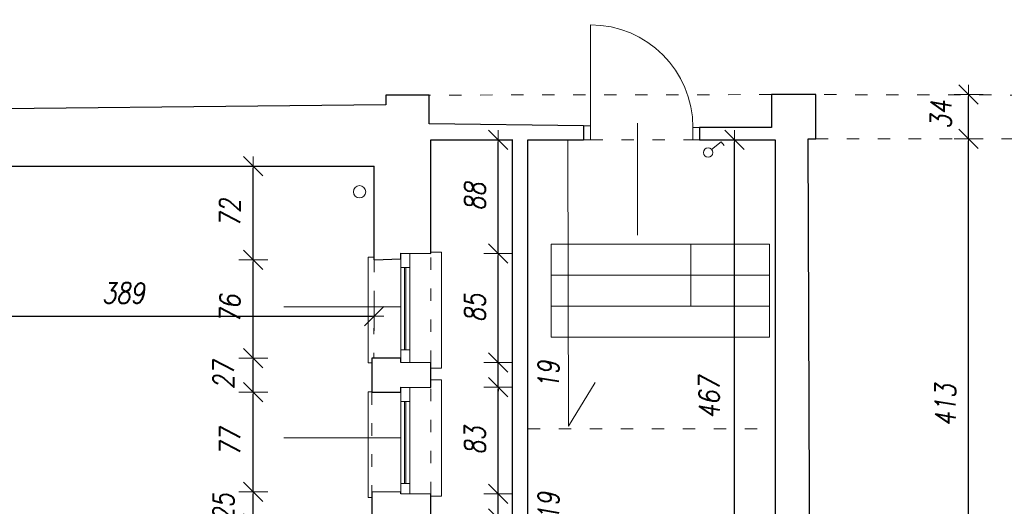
# Model space of a CAD drawing. Header units: millimetres. Extents: x -60479 to 14193, y -32440 to 949.
# Tile 52 of 68: x -19767 to -12139, y -13983 to -10216. Entities that reach past the tile are written whole.
import ezdxf

# ---------------------------------------------------------------- set-up
doc = ezdxf.new("R2010")
doc.units = ezdxf.units.MM
doc.header["$LTSCALE"] = 8
doc.linetypes.add('ACAD_ISO03W100', pattern=[30, 12, -18])
doc.layers.get('Defpoints').update_dxf_attribs({"lineweight": 0})
for name, color, linetype, lineweight in [('A_DIMEN', 7, 'Continuous', 0), ('BAM_OPISY POWIERZCHNI', 40, 'Continuous', 0), ('instalacje', 6, 'Continuous', 0), ('parter_dzwi i okna', 3, 'Continuous', 0), ('parter_parapet', 6, 'Continuous', 0), ('parter_podciąg', 2, 'ACAD_ISO03W100', 0), ('parter_rynny', 2, 'Continuous', 0), ('parter_rzut', 7, 'Continuous', 30), ('RZUT_wymiarowanie', 2, 'Continuous', 0), ('wymiarowanie', 4, 'Continuous', 0)]:
    doc.layers.add(name, color=color, linetype=linetype, lineweight=lineweight)
doc.styles.add('ROMANS1', font='romans.shx', dxfattribs={"width": 0.8, "oblique": 10})
doc.dimstyles.new('NARCH100', dxfattribs={"dimscale": 100, "dimtxt": 1.6, "dimasz": 0.15, "dimexe": 0, "dimexo": 0, "dimgap": 1, "dimtad": 1, "dimdec": 0, "dimlfac": 0.1, "dimrnd": 1, "dimdsep": 46, "dimtxsty": 'ROMANS1', "dimblk": 'wym', "dimcen": -1.5, "dimse1": 1, "dimse2": 1, "dimclrd": 4, "dimclre": 4, "dimclrt": 3, "dimadec": 0, "dimazin": 0, "dimtfac": 0.04, "dimtdec": 0, "dimtmove": 2, "dimatfit": 3, "dimldrblk": 'wym', "dimfxl": 0, "dimtolj": 1, "dimarcsym": 0})

# ---------------------------------------------------------------- blocks, each defined once
blk = doc.blocks.new('wym')
at = {"layer": 'A_DIMEN', "color": 4, "ltscale": 100}
for p, q in [((0, -7.5), (0, 7.5)), ((-5, -5), (5, 5)), ((-5, 0), (5, 0))]:
    blk.add_line(p, q, dxfattribs=at)
blk = doc.blocks.new('*D399')
at = {"layer": 'Defpoints', "color": 0, "transparency": 16777216}
for p in [(-20906.5, -11351.2), (-17020.3, -11350.8), (-17020.3, -12512.1)]:
    blk.add_point(p, dxfattribs=at)
at = {"layer": 'instalacje', "color": 4, "lineweight": -2, "transparency": 16777216}
blk.add_line((-20891.5, -12512.1), (-17035.3, -12512.1), dxfattribs=at)
at = {"layer": 'instalacje', "color": 4, "lineweight": -2, "transparency": 16777216, "xscale": 15, "yscale": 15, "zscale": 15, "rotation": 179.9999999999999}
blk.add_blockref('wym', (-20906.5, -12512.1), dxfattribs=at)
at = {"layer": 'instalacje', "color": 4, "lineweight": -2, "transparency": 16777216, "xscale": 15, "yscale": 15, "zscale": 15}
blk.add_blockref('wym', (-17020.3, -12512.1), dxfattribs=at)
at = {"layer": 'instalacje', "color": 3, "transparency": 16777216, "insert": (-18963.4, -12332.1), "char_height": 160, "attachment_point": 5, "style": 'ROMANS1'}
blk.add_mtext('\\A1;389', dxfattribs=at)
blk = doc.blocks.new('*D404')
at = {"layer": 'Defpoints', "color": 0, "transparency": 16777216}
for p in [(-17957.4, -13871.1), (-17031.8, -13871.1), (-17038.8, -14117.4)]:
    blk.add_point(p, dxfattribs=at)
at = {"layer": 'instalacje', "color": 4, "lineweight": -2, "transparency": 16777216}
blk.add_line((-17957.4, -14102.4), (-17957.4, -13886.1), dxfattribs=at)
at = {"layer": 'instalacje', "color": 4, "lineweight": -2, "transparency": 16777216, "xscale": 15, "yscale": 15, "zscale": 15}
for p, rotation in [((-17957.4, -13871.1), 90), ((-17957.4, -14117.4), 270)]:
    blk.add_blockref('wym', p, dxfattribs=dict(at, rotation=rotation))
at = {"layer": 'instalacje', "color": 3, "transparency": 16777216, "insert": (-18187.4, -13994.3), "char_height": 160, "attachment_point": 5, "rotation": 90, "style": 'ROMANS1'}
blk.add_mtext('\\A1;25', dxfattribs=at)
blk = doc.blocks.new('*D405')
at = {"layer": 'Defpoints', "color": 0, "transparency": 16777216}
for p in [(-17957.4, -13100.5), (-17038.8, -13100.5), (-17031.8, -13871.1)]:
    blk.add_point(p, dxfattribs=at)
at = {"layer": 'instalacje', "color": 4, "lineweight": -2, "transparency": 16777216}
blk.add_line((-17957.4, -13856.1), (-17957.4, -13115.5), dxfattribs=at)
at = {"layer": 'instalacje', "color": 4, "lineweight": -2, "transparency": 16777216, "xscale": 15, "yscale": 15, "zscale": 15}
for p, rotation in [((-17957.4, -13100.5), 90), ((-17957.4, -13871.1), 270)]:
    blk.add_blockref('wym', p, dxfattribs=dict(at, rotation=rotation))
at = {"layer": 'instalacje', "color": 3, "transparency": 16777216, "insert": (-18137.4, -13485.8), "char_height": 160, "attachment_point": 5, "rotation": 90, "style": 'ROMANS1'}
blk.add_mtext('\\A1;77', dxfattribs=at)
blk = doc.blocks.new('*D406')
at = {"layer": 'Defpoints', "color": 0, "transparency": 16777216}
for p in [(-17957.4, -12835.3), (-17032, -12835.3), (-17038.8, -13100.5)]:
    blk.add_point(p, dxfattribs=at)
at = {"layer": 'instalacje', "color": 4, "lineweight": -2, "transparency": 16777216}
blk.add_line((-17957.4, -13085.5), (-17957.4, -12850.3), dxfattribs=at)
at = {"layer": 'instalacje', "color": 4, "lineweight": -2, "transparency": 16777216, "xscale": 15, "yscale": 15, "zscale": 15}
for p, rotation in [((-17957.4, -12835.3), 90), ((-17957.4, -13100.5), 270)]:
    blk.add_blockref('wym', p, dxfattribs=dict(at, rotation=rotation))
at = {"layer": 'instalacje', "color": 3, "transparency": 16777216, "insert": (-18187.4, -12967.9), "char_height": 160, "attachment_point": 5, "rotation": 90, "style": 'ROMANS1'}
blk.add_mtext('\\A1;27', dxfattribs=at)
blk = doc.blocks.new('*D407')
at = {"layer": 'Defpoints', "color": 0, "transparency": 16777216}
for p in [(-17957.4, -12074.9), (-17020.3, -12074.9), (-17032, -12835.3)]:
    blk.add_point(p, dxfattribs=at)
at = {"layer": 'instalacje', "color": 4, "lineweight": -2, "transparency": 16777216}
blk.add_line((-17957.4, -12820.3), (-17957.4, -12089.9), dxfattribs=at)
at = {"layer": 'instalacje', "color": 4, "lineweight": -2, "transparency": 16777216, "xscale": 15, "yscale": 15, "zscale": 15}
for p, rotation in [((-17957.4, -12074.9), 90), ((-17957.4, -12835.3), 270)]:
    blk.add_blockref('wym', p, dxfattribs=dict(at, rotation=rotation))
at = {"layer": 'instalacje', "color": 3, "transparency": 16777216, "insert": (-18137.4, -12455.1), "char_height": 160, "attachment_point": 5, "rotation": 90, "style": 'ROMANS1'}
blk.add_mtext('\\A1;76', dxfattribs=at)
blk = doc.blocks.new('*D408')
at = {"layer": 'Defpoints', "color": 0, "transparency": 16777216}
for p in [(-17957.4, -11350.8), (-17020.3, -11350.8), (-17020.3, -12074.9)]:
    blk.add_point(p, dxfattribs=at)
at = {"layer": 'instalacje', "color": 4, "lineweight": -2, "transparency": 16777216}
blk.add_line((-17957.4, -12059.9), (-17957.4, -11365.8), dxfattribs=at)
at = {"layer": 'instalacje', "color": 4, "lineweight": -2, "transparency": 16777216, "xscale": 15, "yscale": 15, "zscale": 15}
for p, rotation in [((-17957.4, -11350.8), 90), ((-17957.4, -12074.9), 270)]:
    blk.add_blockref('wym', p, dxfattribs=dict(at, rotation=rotation))
at = {"layer": 'instalacje', "color": 3, "transparency": 16777216, "insert": (-18137.4, -11712.9), "char_height": 160, "attachment_point": 5, "rotation": 90, "style": 'ROMANS1'}
blk.add_mtext('\\A1;72', dxfattribs=at)
blk = doc.blocks.new('*D774')
at = {"layer": 'Defpoints', "color": 0, "transparency": 16777216}
for p in [(-16929.6, -10015.9), (-16929.6, -10875.1), (-20995.9, -11076.6)]:
    blk.add_point(p, dxfattribs=at)
at = {"layer": 'instalacje', "color": 4, "lineweight": -2, "transparency": 16777216}
blk.add_line((-20980.9, -10015.9), (-16944.6, -10015.9), dxfattribs=at)
at = {"layer": 'instalacje', "color": 4, "lineweight": -2, "transparency": 16777216, "xscale": 15, "yscale": 15, "zscale": 15, "rotation": 179.9999999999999}
blk.add_blockref('wym', (-20995.9, -10015.9), dxfattribs=at)
at = {"layer": 'instalacje', "color": 4, "lineweight": -2, "transparency": 16777216, "xscale": 15, "yscale": 15, "zscale": 15}
blk.add_blockref('wym', (-16929.6, -10015.9), dxfattribs=at)
at = {"layer": 'instalacje', "color": 3, "transparency": 16777216, "insert": (-18962.8, -9835.9), "char_height": 160, "attachment_point": 5, "style": 'ROMANS1'}
blk.add_mtext('\\A1;407', dxfattribs=at)
blk = doc.blocks.new('*D775')
at = {"layer": 'Defpoints', "color": 0, "transparency": 16777216}
for p in [(-16595.7, -10015.9), (-16595.7, -10799.3), (-16929.6, -10875.1)]:
    blk.add_point(p, dxfattribs=at)
at = {"layer": 'instalacje', "color": 4, "lineweight": -2, "transparency": 16777216}
blk.add_line((-16914.6, -10015.9), (-16610.7, -10015.9), dxfattribs=at)
at = {"layer": 'instalacje', "color": 4, "lineweight": -2, "transparency": 16777216, "xscale": 15, "yscale": 15, "zscale": 15, "rotation": 179.9999999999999}
blk.add_blockref('wym', (-16929.6, -10015.9), dxfattribs=at)
at = {"layer": 'instalacje', "color": 4, "lineweight": -2, "transparency": 16777216, "xscale": 15, "yscale": 15, "zscale": 15}
blk.add_blockref('wym', (-16595.7, -10015.9), dxfattribs=at)
at = {"layer": 'instalacje', "color": 3, "transparency": 16777216, "insert": (-16762.7, -9785.9), "char_height": 160, "attachment_point": 5, "style": 'ROMANS1'}
blk.add_mtext('\\A1;33', dxfattribs=at)
blk = doc.blocks.new('*D776')
at = {"layer": 'Defpoints', "color": 0, "transparency": 16777216}
for p in [(-15344.9, -10015.9), (-16595.7, -10799.3), (-15344.9, -11037.1)]:
    blk.add_point(p, dxfattribs=at)
at = {"layer": 'instalacje', "color": 4, "lineweight": -2, "transparency": 16777216}
blk.add_line((-16580.7, -10015.9), (-15359.9, -10015.9), dxfattribs=at)
at = {"layer": 'instalacje', "color": 4, "lineweight": -2, "transparency": 16777216, "xscale": 15, "yscale": 15, "zscale": 15, "rotation": 179.9999999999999}
blk.add_blockref('wym', (-16595.7, -10015.9), dxfattribs=at)
at = {"layer": 'instalacje', "color": 4, "lineweight": -2, "transparency": 16777216, "xscale": 15, "yscale": 15, "zscale": 15}
blk.add_blockref('wym', (-15344.9, -10015.9), dxfattribs=at)
at = {"layer": 'instalacje', "color": 3, "transparency": 16777216, "insert": (-15970.3, -9835.9), "char_height": 160, "attachment_point": 5, "style": 'ROMANS1'}
blk.add_mtext('\\A1;125', dxfattribs=at)
blk = doc.blocks.new('*D777')
at = {"layer": 'Defpoints', "color": 0, "transparency": 16777216}
for p in [(-14551.4, -10015.9), (-15344.9, -11037.1), (-14551.4, -11049.5)]:
    blk.add_point(p, dxfattribs=at)
at = {"layer": 'instalacje', "color": 4, "lineweight": -2, "transparency": 16777216}
blk.add_line((-15329.9, -10015.9), (-14566.4, -10015.9), dxfattribs=at)
at = {"layer": 'instalacje', "color": 4, "lineweight": -2, "transparency": 16777216, "xscale": 15, "yscale": 15, "zscale": 15, "rotation": 179.9999999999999}
blk.add_blockref('wym', (-15344.9, -10015.9), dxfattribs=at)
at = {"layer": 'instalacje', "color": 4, "lineweight": -2, "transparency": 16777216, "xscale": 15, "yscale": 15, "zscale": 15}
blk.add_blockref('wym', (-14551.4, -10015.9), dxfattribs=at)
at = {"layer": 'instalacje', "color": 3, "transparency": 16777216, "insert": (-14948.2, -9835.9), "char_height": 160, "attachment_point": 5, "style": 'ROMANS1'}
blk.add_mtext('\\A1;79', dxfattribs=at)
blk = doc.blocks.new('*D778')
at = {"layer": 'Defpoints', "color": 0, "transparency": 16777216}
for p in [(-13943.4, -10015.9), (-13943.4, -10795.7), (-14551.4, -11049.5)]:
    blk.add_point(p, dxfattribs=at)
at = {"layer": 'instalacje', "color": 4, "lineweight": -2, "transparency": 16777216}
blk.add_line((-14536.4, -10015.9), (-13958.4, -10015.9), dxfattribs=at)
at = {"layer": 'instalacje', "color": 4, "lineweight": -2, "transparency": 16777216, "xscale": 15, "yscale": 15, "zscale": 15, "rotation": 179.9999999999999}
blk.add_blockref('wym', (-14551.4, -10015.9), dxfattribs=at)
at = {"layer": 'instalacje', "color": 4, "lineweight": -2, "transparency": 16777216, "xscale": 15, "yscale": 15, "zscale": 15}
blk.add_blockref('wym', (-13943.4, -10015.9), dxfattribs=at)
at = {"layer": 'instalacje', "color": 3, "transparency": 16777216, "insert": (-14247.4, -9835.9), "char_height": 160, "attachment_point": 5, "style": 'ROMANS1'}
blk.add_mtext('\\A1;61', dxfattribs=at)
blk = doc.blocks.new('*D779')
at = {"layer": 'Defpoints', "color": 0, "transparency": 16777216}
for p in [(-13600.2, -10015.9), (-13943.4, -10795.7), (-13600.2, -10795.7)]:
    blk.add_point(p, dxfattribs=at)
at = {"layer": 'instalacje', "color": 4, "lineweight": -2, "transparency": 16777216}
blk.add_line((-13928.4, -10015.9), (-13615.2, -10015.9), dxfattribs=at)
at = {"layer": 'instalacje', "color": 4, "lineweight": -2, "transparency": 16777216, "xscale": 15, "yscale": 15, "zscale": 15, "rotation": 179.9999999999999}
blk.add_blockref('wym', (-13943.4, -10015.9), dxfattribs=at)
at = {"layer": 'instalacje', "color": 4, "lineweight": -2, "transparency": 16777216, "xscale": 15, "yscale": 15, "zscale": 15}
blk.add_blockref('wym', (-13600.2, -10015.9), dxfattribs=at)
at = {"layer": 'instalacje', "color": 3, "transparency": 16777216, "insert": (-13771.8, -9785.9), "char_height": 160, "attachment_point": 5, "style": 'ROMANS1'}
blk.add_mtext('\\A1;34', dxfattribs=at)
blk = doc.blocks.new('*D780')
at = {"layer": 'Defpoints', "color": 0, "transparency": 16777216}
for p in [(-7919, -10015.9), (-7919, -10527.9), (-13600.2, -10795.7)]:
    blk.add_point(p, dxfattribs=at)
at = {"layer": 'instalacje', "color": 4, "lineweight": -2, "transparency": 16777216}
blk.add_line((-13585.2, -10015.9), (-7934, -10015.9), dxfattribs=at)
at = {"layer": 'instalacje', "color": 4, "lineweight": -2, "transparency": 16777216, "xscale": 15, "yscale": 15, "zscale": 15, "rotation": 179.9999999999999}
blk.add_blockref('wym', (-13600.2, -10015.9), dxfattribs=at)
at = {"layer": 'instalacje', "color": 4, "lineweight": -2, "transparency": 16777216, "xscale": 15, "yscale": 15, "zscale": 15}
blk.add_blockref('wym', (-7919, -10015.9), dxfattribs=at)
at = {"layer": 'instalacje', "color": 3, "transparency": 16777216, "insert": (-10759.6, -9835.9), "char_height": 160, "attachment_point": 5, "style": 'ROMANS1'}
blk.add_mtext('\\A1;568', dxfattribs=at)
blk = doc.blocks.new('*D651')
at = {"layer": 'Defpoints', "color": 0, "transparency": 16777216}
for p in [(-14229.9, -11146.4), (-13912.1, -11146.4), (-13912.1, -15814.8)]:
    blk.add_point(p, dxfattribs=at)
at = {"layer": 'instalacje', "color": 4, "lineweight": -2, "transparency": 16777216}
blk.add_line((-14229.9, -15799.8), (-14229.9, -11161.4), dxfattribs=at)
at = {"layer": 'instalacje', "color": 4, "lineweight": -2, "transparency": 16777216, "xscale": 15, "yscale": 15, "zscale": 15}
for p, rotation in [((-14229.9, -11146.4), 90), ((-14229.9, -15814.8), 270)]:
    blk.add_blockref('wym', p, dxfattribs=dict(at, rotation=rotation))
at = {"layer": 'instalacje', "color": 3, "transparency": 16777216, "insert": (-14426.3, -13142.6), "char_height": 160, "attachment_point": 5, "rotation": 90, "style": 'ROMANS1'}
blk.add_mtext('\\A1;467', dxfattribs=at)
blk = doc.blocks.new('*D657')
at = {"layer": 'Defpoints', "color": 0, "transparency": 16777216}
for p in [(-16745, -13887.7), (-16059.8, -13887.7), (-16745, -14078.6)]:
    blk.add_point(p, dxfattribs=at)
at = {"layer": 'instalacje', "color": 4, "lineweight": -2, "transparency": 16777216}
for p, q in [((-16059.8, -13872.7), (-16059.8, -13857.7)), ((-16059.8, -14078.6), (-16059.8, -13887.7)), ((-16059.8, -14093.6), (-16059.8, -14108.6))]:
    blk.add_line(p, q, dxfattribs=at)
at = {"layer": 'instalacje', "color": 4, "lineweight": -2, "transparency": 16777216, "xscale": 15, "yscale": 15, "zscale": 15}
for p, rotation in [((-16059.8, -13887.7), 270), ((-16059.8, -14078.6), 90)]:
    blk.add_blockref('wym', p, dxfattribs=dict(at, rotation=rotation))
at = {"layer": 'instalacje', "color": 3, "transparency": 16777216, "insert": (-15669.8, -13983.2), "char_height": 160, "attachment_point": 5, "rotation": 90, "style": 'ROMANS1'}
blk.add_mtext('\\A1;19', dxfattribs=at)
blk = doc.blocks.new('*D658')
at = {"layer": 'Defpoints', "color": 0, "transparency": 16777216}
for p in [(-16745, -13061.6), (-16059.8, -13061.6), (-16745, -13887.7)]:
    blk.add_point(p, dxfattribs=at)
at = {"layer": 'instalacje', "color": 4, "lineweight": -2, "transparency": 16777216}
blk.add_line((-16059.8, -13872.7), (-16059.8, -13076.6), dxfattribs=at)
at = {"layer": 'instalacje', "color": 4, "lineweight": -2, "transparency": 16777216, "xscale": 15, "yscale": 15, "zscale": 15}
for p, rotation in [((-16059.8, -13061.6), 90), ((-16059.8, -13887.7), 270)]:
    blk.add_blockref('wym', p, dxfattribs=dict(at, rotation=rotation))
at = {"layer": 'instalacje', "color": 3, "transparency": 16777216, "insert": (-16239.8, -13474.7), "char_height": 160, "attachment_point": 5, "rotation": 90, "style": 'ROMANS1'}
blk.add_mtext('\\A1;83', dxfattribs=at)
blk = doc.blocks.new('*D659')
at = {"layer": 'Defpoints', "color": 0, "transparency": 16777216}
for p in [(-16745, -12870.8), (-16059.8, -12870.8), (-16745, -13061.6)]:
    blk.add_point(p, dxfattribs=at)
at = {"layer": 'instalacje', "color": 4, "lineweight": -2, "transparency": 16777216}
for p, q in [((-16059.8, -12855.8), (-16059.8, -12840.8)), ((-16059.8, -13061.6), (-16059.8, -12870.8)), ((-16059.8, -13076.6), (-16059.8, -13091.6))]:
    blk.add_line(p, q, dxfattribs=at)
at = {"layer": 'instalacje', "color": 4, "lineweight": -2, "transparency": 16777216, "xscale": 15, "yscale": 15, "zscale": 15}
for p, rotation in [((-16059.8, -12870.8), 270), ((-16059.8, -13061.6), 90)]:
    blk.add_blockref('wym', p, dxfattribs=dict(at, rotation=rotation))
at = {"layer": 'instalacje', "color": 3, "transparency": 16777216, "insert": (-15669.8, -12966.2), "char_height": 160, "attachment_point": 5, "rotation": 90, "style": 'ROMANS1'}
blk.add_mtext('\\A1;19', dxfattribs=at)
blk = doc.blocks.new('*D660')
at = {"layer": 'Defpoints', "color": 0, "transparency": 16777216}
for p in [(-16745, -12025.2), (-16059.8, -12025.2), (-16745, -12870.8)]:
    blk.add_point(p, dxfattribs=at)
at = {"layer": 'instalacje', "color": 4, "lineweight": -2, "transparency": 16777216}
blk.add_line((-16059.8, -12855.8), (-16059.8, -12040.2), dxfattribs=at)
at = {"layer": 'instalacje', "color": 4, "lineweight": -2, "transparency": 16777216, "xscale": 15, "yscale": 15, "zscale": 15}
for p, rotation in [((-16059.8, -12025.2), 90), ((-16059.8, -12870.8), 270)]:
    blk.add_blockref('wym', p, dxfattribs=dict(at, rotation=rotation))
at = {"layer": 'instalacje', "color": 3, "transparency": 16777216, "insert": (-16239.8, -12448), "char_height": 160, "attachment_point": 5, "rotation": 90, "style": 'ROMANS1'}
blk.add_mtext('\\A1;85', dxfattribs=at)
blk = doc.blocks.new('*D661')
at = {"layer": 'Defpoints', "color": 0, "transparency": 16777216}
for p in [(-16582.5, -11146.4), (-16059.8, -11146.4), (-16745, -12025.2)]:
    blk.add_point(p, dxfattribs=at)
at = {"layer": 'instalacje', "color": 4, "lineweight": -2, "transparency": 16777216}
blk.add_line((-16059.8, -12010.2), (-16059.8, -11161.4), dxfattribs=at)
at = {"layer": 'instalacje', "color": 4, "lineweight": -2, "transparency": 16777216, "xscale": 15, "yscale": 15, "zscale": 15}
for p, rotation in [((-16059.8, -11146.4), 90), ((-16059.8, -12025.2), 270)]:
    blk.add_blockref('wym', p, dxfattribs=dict(at, rotation=rotation))
at = {"layer": 'instalacje', "color": 3, "transparency": 16777216, "insert": (-16239.8, -11585.8), "char_height": 160, "attachment_point": 5, "rotation": 90, "style": 'ROMANS1'}
blk.add_mtext('\\A1;88', dxfattribs=at)
blk = doc.blocks.new('*D811')
at = {"layer": 'Defpoints', "color": 0, "transparency": 16777216}
for p in [(-13600.2, -11138.7), (-12416, -11138.7), (-13553.1, -15264.5)]:
    blk.add_point(p, dxfattribs=at)
at = {"layer": 'instalacje', "color": 4, "lineweight": -2, "transparency": 16777216}
blk.add_line((-12416, -15249.5), (-12416, -11153.7), dxfattribs=at)
at = {"layer": 'instalacje', "color": 4, "lineweight": -2, "transparency": 16777216, "xscale": 15, "yscale": 15, "zscale": 15}
for p, rotation in [((-12416, -11138.7), 90), ((-12416, -15264.5), 270)]:
    blk.add_blockref('wym', p, dxfattribs=dict(at, rotation=rotation))
at = {"layer": 'instalacje', "color": 3, "transparency": 16777216, "insert": (-12596, -13201.6), "char_height": 160, "attachment_point": 5, "rotation": 90, "style": 'ROMANS1'}
blk.add_mtext('\\A1;413', dxfattribs=at)
blk = doc.blocks.new('*D812')
at = {"layer": 'Defpoints', "color": 0, "transparency": 16777216}
for p in [(-13600.2, -10795.7), (-12416, -10795.7), (-13600.2, -11138.7)]:
    blk.add_point(p, dxfattribs=at)
at = {"layer": 'instalacje', "color": 4, "lineweight": -2, "transparency": 16777216}
blk.add_line((-12416, -11123.7), (-12416, -10810.7), dxfattribs=at)
at = {"layer": 'instalacje', "color": 4, "lineweight": -2, "transparency": 16777216, "xscale": 15, "yscale": 15, "zscale": 15}
for p, rotation in [((-12416, -10795.7), 90), ((-12416, -11138.7), 270)]:
    blk.add_blockref('wym', p, dxfattribs=dict(at, rotation=rotation))
at = {"layer": 'instalacje', "color": 3, "transparency": 16777216, "insert": (-12631.9, -10951.5), "char_height": 160, "attachment_point": 5, "rotation": 90, "style": 'ROMANS1'}
blk.add_mtext('\\A1;34', dxfattribs=at)

msp = doc.modelspace()

# ---------------------------------------------------------------- linework, layer by layer
at = {"layer": 'BAM_OPISY POWIERZCHNI'}
msp.add_line((-14567.2, -11953.2), (-14567.2, -12433.2), dxfattribs=at)
for points in [[(-15649.2, -11953.2), (-15649.2, -12433.2), (-13958.7, -12433.2), (-13958.7, -11953.2)], [(-15649.2, -11953.2), (-13958.7, -11953.2)], [(-13958.7, -12193.2), (-15649.2, -12193.2)], [(-15649.2, -12433.2), (-15649.2, -12673.2), (-13958.7, -12673.2), (-13958.7, -12433.2)]]:
    msp.add_lwpolyline(points, dxfattribs=at)
at = {"layer": 'instalacje'}
for p, q in [((-14406.3, -11221.2), (-14333.6, -11160.3)), ((-14333.6, -11160.3), (-14308.3, -11190.5))]:
    msp.add_line(p, q, dxfattribs=at)
msp.add_circle((-14433.8, -11244.8), 36.2, dxfattribs=at)
at = {"layer": 'parter_dzwi i okna'}
for points in [[(-15344.9, -10256.1), (-15344.9, -11049.5)], [(-15398.3, -11037.1), (-15344.9, -11037.1)], [(-15344.9, -11146.4), (-15344.9, -11037.8)], [(-14551.4, -11049.5), (-14551.4, -11146.4)], [(-14551.4, -11049.5), (-14501.5, -11049.5)], [(-15398.3, -11146.4), (-15344.9, -11146.4)], [(-14501.5, -11146.4), (-14551.4, -11146.4)], [(-16814.8, -12836.1), (-16815, -12043)], [(-16745, -12870.8), (-16745, -12024.6)], [(-16745, -12134.9), (-16815, -12134.9)], [(-16785.3, -12770.5), (-16785.3, -12134.9)], [(-16775.7, -12770.5), (-16775.7, -12134.9)], [(-16745, -12770.5), (-16815, -12770.5)], [(-16814.9, -13872.6), (-16815, -13079.5)], [(-16745, -13887.7), (-16745, -13061.1)], [(-16745, -13171.4), (-16815, -13171.4)], [(-16785.3, -13807), (-16785.3, -13171.4)], [(-16775.7, -13807), (-16775.7, -13171.4)], [(-16745, -13807), (-16815, -13807)]]:
    msp.add_lwpolyline(points, dxfattribs=at)
msp.add_arc((-15344.9, -11049.5), 793.5, 0, 90, dxfattribs=at)
at = {"layer": 'parter_parapet', "elevation": -16689.2}
for points in [[(-16582.5, -12914.9), (-16499.6, -12914.9), (-16499.6, -12015.6), (-16582.5, -12015.6)], [(-16582.5, -13904.4), (-16499.6, -13904.4), (-16499.6, -13005.1), (-16582.5, -13005.1)]]:
    msp.add_lwpolyline(points, dxfattribs=at)
at = {"layer": 'parter_parapet'}
for points in [[(-17020.3, -12054.7), (-17067.4, -12054.7), (-17067.4, -12872.1), (-17038.8, -12872.1)], [(-17038.8, -13097.3), (-17067.4, -13097.3), (-17067.4, -13914.7), (-17038.8, -13914.7)]]:
    msp.add_lwpolyline(points, dxfattribs=at)
at = {"layer": 'parter_podciąg'}
for points in [[(-13943.4, -10795.7), (-16595.7, -10799.3)], [(-7918.6, -10808.3), (-13600.2, -10795.7)], [(-13600.2, -11138.7), (-7918.2, -11134.5)], [(-15344.9, -11146.4), (-14501.5, -11146.4)], [(-16582.5, -12872), (-16582.5, -12026.4)], [(-17020.3, -12074.9), (-17022.8, -12835.3)], [(-17038.8, -13100.5), (-17038.8, -13871)], [(-16582.5, -13889), (-16582.5, -13062.9)], [(-15830.3, -13383.3), (-13913.6, -13383.3)]]:
    msp.add_lwpolyline(points, dxfattribs=at)
at = {"layer": 'parter_rynny'}
msp.add_circle((-17133.6, -11548.3), 47.7, dxfattribs=at)
at = {"layer": 'parter_rzut'}
for p, q in [((-15830.3, -14948), (-15830.3, -11146.4)), ((-15830.3, -11146.4), (-15398.3, -11146.4)), ((-14501.5, -11146.4), (-13913.6, -11146.4)), ((-13913.6, -11146.4), (-13913.6, -14948)), ((-16815, -12068.3), (-16815, -12024.6)), ((-16815, -12024.6), (-16582.5, -12026.4)), ((-17020.3, -12074.9), (-16815, -12068.3))]:
    msp.add_line(p, q, dxfattribs=at)
for points in [[(-16595.7, -11021.5), (-16595.7, -10799.3), (-16929.6, -10799.3), (-16929.6, -10875.1), (-20896.9, -10917.2), (-20896.9, -11146.6)], [(-13909.7, -17159.1), (-13541.5, -17159.1), (-13553.1, -15264.5), (-13643.9, -15264.5), (-13658.4, -11138.7), (-13600.2, -11138.7), (-13600.2, -10795.7), (-13943.4, -10795.7), (-13943.4, -11049.5), (-14501.5, -11049.5)], [(-15398.3, -11037.1), (-16595.7, -11021.5)], [(-15398.3, -11037.1), (-15398.3, -11146.4)], [(-14501.5, -11049.5), (-14501.5, -11146.4)], [(-16582.5, -12026.4), (-16582.5, -11146.4), (-15948.9, -11146.4)], [(-15948.9, -15859.7), (-15948.9, -11146.4)], [(-20707.2, -11350.8), (-18147.2, -11350.8)], [(-18147.2, -11350.8), (-17020.3, -11350.8)], [(-17020.3, -11798.8), (-17020.3, -11350.8)], [(-17020.3, -12074.9), (-17020.3, -11798.8)], [(-17038.8, -12835.2), (-17038.8, -13100.5)], [(-17038.8, -13100.5), (-16815, -13100.5), (-16815, -13061.1), (-16582.5, -13062.9), (-16582.5, -12872), (-16815, -12870.2), (-16814.9, -12836), (-17038.8, -12835.2)], [(-17038.8, -13871), (-17038.8, -14117.4)], [(-17038.8, -14117.4), (-16815, -14117.4), (-16815, -14078), (-16582.5, -14079.8), (-16582.5, -13889), (-16815, -13887.2), (-16814.9, -13872.6), (-17038.8, -13871)]]:
    msp.add_lwpolyline(points, dxfattribs=at)
at = {"layer": 'RZUT_wymiarowanie'}
for p, q in [((-15519.8, -11151), (-15515.9, -13363.8)), ((-15515.9, -13363.8), (-15307.8, -13024))]:
    msp.add_line(p, q, dxfattribs=at)
at = {"layer": 'wymiarowanie'}
for points in [[(-14981, -11884.7), (-14980.2, -11017.6)], [(-17720.3, -12439), (-16814.9, -12439.6)], [(-17720.4, -13452.1), (-16815, -13452.7)]]:
    msp.add_lwpolyline(points, dxfattribs=at)

# ---------------------------------------------------------------- dimensions: what is measured, and where the dimension line sits
at = {"layer": 'instalacje'}
for base, p1, p2, picture, middle in [((-16595.7, -10015.9), (-16929.6, -10875.1), (-16595.7, -10799.3), '*D775', (-16762.7, -9785.9)), ((-13600.2, -10015.9), (-13943.4, -10795.7), (-13600.2, -10795.7), '*D779', (-13771.8, -9785.9)), ((-16929.6, -10015.9), (-20995.9, -11076.6), (-16929.6, -10875.1), '*D774', (-18962.8, -9835.9)), ((-15344.9, -10015.9), (-16595.7, -10799.3), (-15344.9, -11037.1), '*D776', (-15970.3, -9835.9)), ((-14551.4, -10015.9), (-15344.9, -11037.1), (-14551.4, -11049.5), '*D777', (-14948.2, -9835.9)), ((-13943.4, -10015.9), (-14551.4, -11049.5), (-13943.4, -10795.7), '*D778', (-14247.4, -9835.9)), ((-7919, -10015.9), (-13600.2, -10795.7), (-7919, -10527.9), '*D780', (-10759.6, -9835.9)), ((-17020.3, -12512.1), (-20906.5, -11351.2), (-17020.3, -11350.8), '*D399', (-18963.4, -12332.1))]:
    dim = msp.add_linear_dim(base=base, p1=p1, p2=p2, dimstyle='NARCH100', dxfattribs=at)
    dim.commit()
    dim.dimension.update_dxf_attribs({"geometry": picture, "text_midpoint": middle})
for base, p1, p2, picture, middle in [((-12416, -10795.7), (-13600.2, -11138.7), (-13600.2, -10795.7), '*D812', (-12631.9, -10951.5)), ((-14229.9, -11146.4), (-13912.1, -15814.8), (-13912.1, -11146.4), '*D651', (-14426.3, -13142.6))]:
    dim = msp.add_linear_dim(base=base, p1=p1, p2=p2, angle=90, dimstyle='NARCH100', dxfattribs=at)
    dim.commit()
    dim.dimension.update_dxf_attribs({"geometry": picture, "text_midpoint": middle, "dimtype": 160})
for base, p1, p2, picture, middle in [((-16059.8, -11146.4), (-16745, -12025.2), (-16582.5, -11146.4), '*D661', (-16239.8, -11585.8)), ((-12416, -11138.7), (-13553.1, -15264.5), (-13600.2, -11138.7), '*D811', (-12596, -13201.6)), ((-17957.4, -11350.8), (-17020.3, -12074.9), (-17020.3, -11350.8), '*D408', (-18137.4, -11712.9)), ((-16059.8, -12025.2), (-16745, -12870.8), (-16745, -12025.2), '*D660', (-16239.8, -12448)), ((-17957.4, -12074.9), (-17032, -12835.3), (-17020.3, -12074.9), '*D407', (-18137.4, -12455.1)), ((-17957.4, -12835.3), (-17038.8, -13100.5), (-17032, -12835.3), '*D406', (-18187.4, -12967.9)), ((-16059.8, -12870.8), (-16745, -13061.6), (-16745, -12870.8), '*D659', (-15669.8, -12966.2)), ((-17957.4, -13100.5), (-17031.8, -13871.1), (-17038.8, -13100.5), '*D405', (-18137.4, -13485.8)), ((-16059.8, -13061.6), (-16745, -13887.7), (-16745, -13061.6), '*D658', (-16239.8, -13474.7)), ((-17957.4, -13871.1), (-17038.8, -14117.4), (-17031.8, -13871.1), '*D404', (-18187.4, -13994.3)), ((-16059.8, -13887.7), (-16745, -14078.6), (-16745, -13887.7), '*D657', (-15669.8, -13983.2))]:
    dim = msp.add_linear_dim(base=base, p1=p1, p2=p2, angle=90, dimstyle='NARCH100', dxfattribs=at)
    dim.commit()
    dim.dimension.update_dxf_attribs({"geometry": picture, "text_midpoint": middle})

doc.saveas('drawing.dxf')
